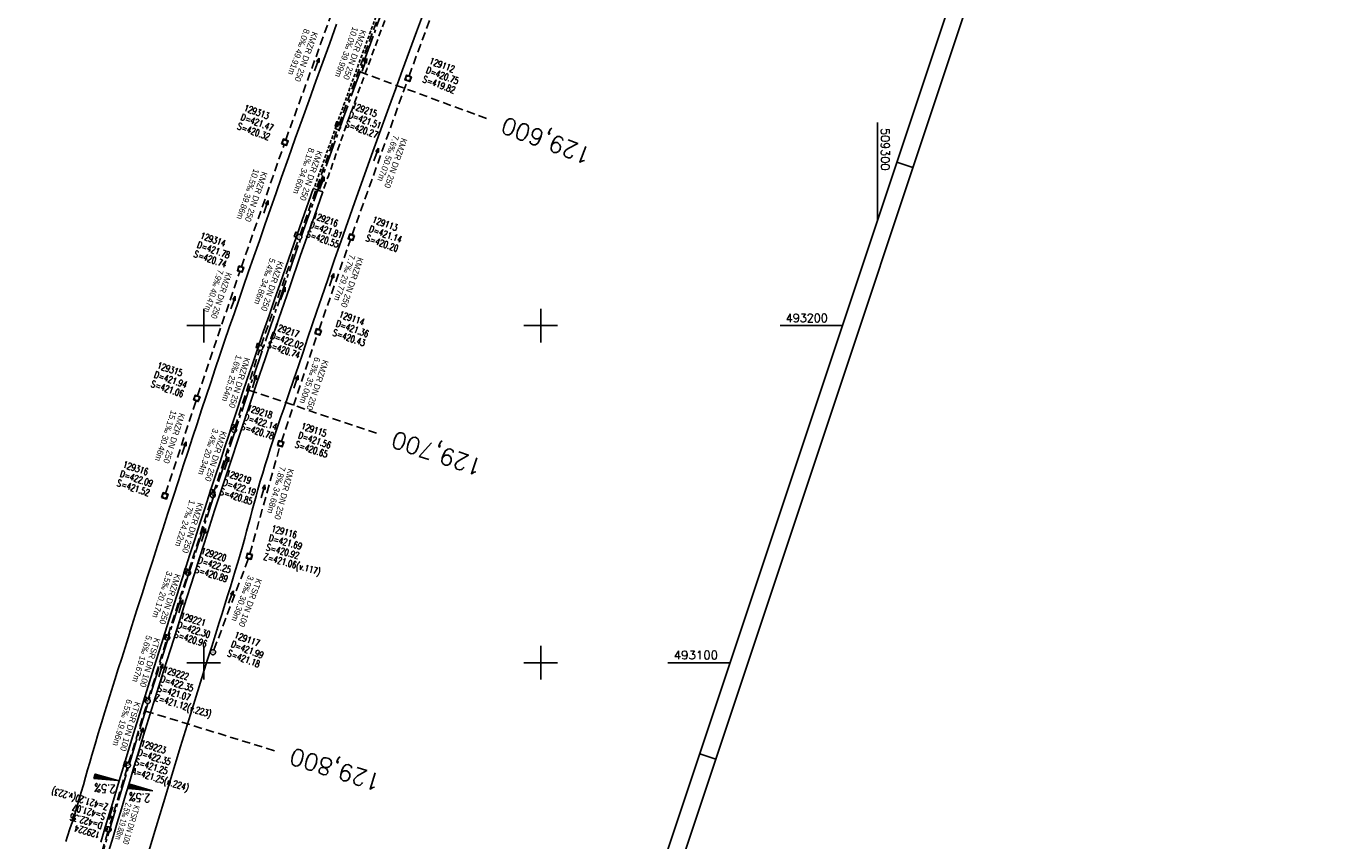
# Model space of a CAD drawing. Extents: x 508795 to 509435, y 492545 to 493716.
# Tile 6 of 9: x 509047 to 509435, y 493047 to 493289. Entities that reach past the tile are written whole.
import ezdxf
from ezdxf.enums import TextEntityAlignment as Align

# ---------------------------------------------------------------- set-up
doc = ezdxf.new("R2010")
doc.units = 0
doc.header["$LTSCALE"] = 10
doc.header["$MEASUREMENT"] = 0
for name, pattern in [('ACHSE', [5.5, 4, -0.5, 0.5, -0.5]), ('LT00', [0]), ('LT11', [0.3, 0.2, -0.1]), ('LT17', [0.15, 0.1, -0.05]), ('STRICHLINIE2', [0.375, 0.25, -0.125])]:
    doc.linetypes.add(name, pattern=pattern)
doc.layers.get('0').update_dxf_attribs({"linetype": 'LT00'})
for name, color, linetype in [('-BESCH', 7, 'STRICHLINIE2'), ('-BKAN001', 140, 'LT00'), ('-BKAN004', 140, 'LT00'), ('-BSCH001', 5, 'LT00'), ('-BSCH004', 5, 'LT00'), ('-Halt-Pfeil', 4, 'LT00'), ('A-TEXT-KILOMETER', 30, 'LT17'), ('AX-020', 250, 'ACHSE'), ('MITTELSUE_L', 250, 'LT11'), ('QUER_OST', 11, 'LT00'), ('QUER_WEST', 11, 'LT00'), ('RAHMEN', 250, 'Continuous'), ('SCHLITZRINNE-KATASTER', 182, 'LT17'), ('V_BFBR_BAB', 1, 'LT00'), ('V_KA_MULD', 182, 'LT00'), ('V_KA_PRUF', 182, 'LT00'), ('V_MSUE', 1, 'LT00'), ('V_PARK_MS', 1, 'LT00'), ('V_RASTER', 250, 'LT00'), ('V_SINKK', 182, 'LT00')]:
    doc.layers.add(name, color=color, linetype=linetype)
doc.styles.add('Haltungsbeschriftung', font='ARIAL.TTF', dxfattribs={"width": 0.75})
doc.styles.add('Kilometrierung', font='romans.shx')
doc.styles.add('ROMANS', font='romans.shx', dxfattribs={"width": 0.8})
doc.styles.add('schachtbeschriftung', font='romans.shx', dxfattribs={"height": 2})
doc.styles.get("Standard").update_dxf_attribs({"font": 'romans.shx', "width": 0.8})

# ---------------------------------------------------------------- blocks, each defined once
blk = doc.blocks.new('SYMB0003')
at = {"color": 0, "linetype": 'ByBlock'}
for p, q in [((-0.015712, 0), (0.010166, 0.012015)), ((0, -0.021257), (-0.015712, 0)), ((0.010166, 0.012015), (0, -0.021257))]:
    blk.add_line(p, q, dxfattribs=at)
for points in [[(-0.031395, 0.499013), (-0.093691, 0.491144), (-0.154509, 0.475528), (-0.21289, 0.452414), (-0.267913, 0.422164), (-0.318712, 0.385257), (-0.364484, 0.342274), (-0.404509, 0.293893), (-0.438154, 0.240877), (-0.464888, 0.184062), (-0.484292, 0.124345), (-0.496058, 0.062667), (-0.5, 0)], [(-0.5, 0), (-0.496058, -0.062667), (-0.484292, -0.124345), (-0.464888, -0.184062), (-0.438154, -0.240877), (-0.404509, -0.293893), (-0.364485, -0.342274), (-0.318712, -0.385257), (-0.267914, -0.422164), (-0.21289, -0.452414), (-0.154509, -0.475529), (-0.093691, -0.491144), (-0.031395, -0.499014), (0.031395, -0.499014)], [(0.5, 0), (0.496057, 0.062667), (0.484292, 0.124345), (0.464888, 0.184062), (0.438153, 0.240877), (0.404509, 0.293893), (0.364484, 0.342274), (0.318712, 0.385257), (0.267913, 0.422164), (0.21289, 0.452414), (0.154509, 0.475528), (0.093691, 0.491144), (0.031395, 0.499013), (-0.031395, 0.499013)], [(0.031395, -0.499014), (0.093691, -0.491144), (0.154509, -0.475529), (0.21289, -0.452414), (0.267914, -0.422164), (0.318712, -0.385257), (0.364485, -0.342274), (0.404509, -0.293893), (0.438154, -0.240877), (0.464889, -0.184062), (0.484292, -0.124345), (0.496058, -0.062667), (0.5, 0)]]:
    blk.add_lwpolyline(points, dxfattribs=at)
blk = doc.blocks.new('SYMB1210')
at = {"color": 0, "linetype": 'ByBlock'}
blk.add_line((0.018815, -0.179014), (0.055623, -0.17119), dxfattribs=at)
for points in [[(-0.2, -0.2), (-0.2, 0.2), (0.2, 0.2), (0.2, -0.2), (-0.2, -0.2)], [(0.018815, 0.179014), (-0.018815, 0.179014), (-0.055623, 0.17119), (-0.09, 0.155885), (-0.120444, 0.133766), (-0.145623, 0.105801), (-0.164438, 0.073213), (-0.176067, 0.037424), (-0.18, 0)], [(-0.18, 0), (-0.176067, -0.037424), (-0.164438, -0.073213), (-0.145623, -0.105801), (-0.120444, -0.133766), (-0.09, -0.155885), (-0.055623, -0.17119), (-0.018815, -0.179014), (0.018815, -0.179014)], [(0.18, 0), (0.176067, 0.037424), (0.164438, 0.073213), (0.145623, 0.105801), (0.120444, 0.133766), (0.09, 0.155885), (0.055623, 0.17119), (0.018815, 0.179014)], [(0.055623, -0.17119), (0.09, -0.155885), (0.120444, -0.133766), (0.145623, -0.105801), (0.164438, -0.073213), (0.176067, -0.037424), (0.18, 0)]]:
    blk.add_lwpolyline(points, dxfattribs=at)
blk = doc.blocks.new('SYMB0011')
at = {"color": 0, "linetype": 'ByBlock'}
for p, q in [((0.5, 0), (-0.5, 0)), ((0, 0.5), (0, -0.5))]:
    blk.add_line(p, q, dxfattribs=at)
blk = doc.blocks.new('SYMB0652')
at = {"color": 0, "linetype": 'ByBlock'}
blk.add_lwpolyline([(-0.15, -0.075), (0.15, -0.075), (0.15, 0.075), (-0.15, 0.075), (-0.15, -0.075)], dxfattribs=at)
blk = doc.blocks.new('SYMB0070')
at = {"color": 0, "linetype": 'ByBlock'}
for p, q in [((-0.5, 0), (0.2, 0)), ((0.5, 0), (0.2, 0.1)), ((0.2, 0.1), (0.2, 0)), ((0.468, 0), (0.21, 0.086)), ((0.21, 0.086), (0.21, -0.086)), ((0.21, -0.086), (0.468, 0)), ((0.22, -0.072), (0.437, 0)), ((0.23, -0.058), (0.405, 0)), ((0.24, -0.045), (0.374, 0)), ((0.342, 0), (0.25, 0.031)), ((0.25, 0.031), (0.25, -0.031)), ((0.25, -0.031), (0.342, 0)), ((0.26, -0.017), (0.31, 0)), ((0.27, -0.003), (0.279, 0))]:
    blk.add_line(p, q, dxfattribs=at)
for points in [[(0.2, 0), (0.2, -0.1), (0.5, 0)], [(0.437, 0), (0.22, 0.072), (0.22, -0.072)], [(0.405, 0), (0.23, 0.058), (0.23, -0.058)], [(0.374, 0), (0.24, 0.045), (0.24, -0.045)], [(0.31, 0), (0.26, 0.017), (0.26, -0.017)], [(0.279, 0), (0.27, 0.003), (0.27, -0.003)]]:
    blk.add_lwpolyline(points, dxfattribs=at)

msp = doc.modelspace()

# ---------------------------------------------------------------- linework, layer by layer
at = {"layer": '-BESCH'}
for p, q in [((509160.93, 493274.07), (509177.58, 493319.19)), ((509124.35, 493255.1), (509140.9, 493300.58)), ((509140.15, 493259.59), (509153.33, 493295.75)), ((509144.05, 493226.92), (509160.42, 493272.66)), ((509128.6, 493226.97), (509139.64, 493258.18)), ((509111.19, 493217.47), (509123.85, 493253.68)), ((509117.01, 493194.09), (509128.1, 493225.56)), ((509134.22, 493198.83), (509143.55, 493225.51)), ((509098.19, 493179.15), (509110.7, 493216.05)), ((509123.06, 493165.66), (509133.73, 493197.41)), ((509109.24, 493169.76), (509116.54, 493192.67)), ((509088.68, 493150.21), (509097.72, 493177.72)), ((509102.92, 493150.43), (509108.78, 493168.34)), ((509113.7, 493132.26), (509122.62, 493164.22)), ((509095.57, 493127.35), (509102.46, 493149)), ((509103.02, 493103.81), (509113.24, 493130.84)), ((509089.41, 493108.14), (509095.11, 493125.92)), ((509083.61, 493089.34), (509088.96, 493106.71)), ((509077.72, 493070.27), (509083.17, 493087.91)), ((509077.29, 493068.83), (509072, 493051.23)), ((509071.57, 493049.8), (509066.17, 493031.69))]:
    msp.add_line(p, q, dxfattribs=at)
at = {"layer": 'A-TEXT-KILOMETER', "ltscale": 2.5}
for p, q in [((509146.39, 493275.24), (509183.95, 493261.44)), ((509113.38, 493180.84), (509151.29, 493168.06)), ((509082.74, 493085.66), (509120.98, 493073.89))]:
    msp.add_line(p, q, dxfattribs=at)
at = {"layer": 'AX-020', "ltscale": 0.2, "flags": 128}
msp.add_lwpolyline([(509300.12, 493640.36), (509292.74, 493624.93), (509285.1, 493608.75), (509277.52, 493592.55), (509270.02, 493576.31), (509262.6, 493560.03), (509255.24, 493543.72), (509247.96, 493527.38), (509240.76, 493511.01), (509233.62, 493494.61), (509226.56, 493478.17), (509219.58, 493461.7), (509212.66, 493445.2), (509205.82, 493428.68), (509199.06, 493412.12), (509192.37, 493395.53), (509185.75, 493378.91), (509179.21, 493362.26), (509172.74, 493345.58), (509166.34, 493328.87), (509160.02, 493312.14), (509153.78, 493295.37), (509147.61, 493278.58), (509141.52, 493261.76), (509135.5, 493244.92), (509129.56, 493228.05), (509123.69, 493211.15), (509117.9, 493194.22), (509112.18, 493177.27), (509106.54, 493160.29), (509100.98, 493143.29), (509095.49, 493126.27), (509090.08, 493109.22), (509084.74, 493092.14), (509079.48, 493075.05), (509074.3, 493057.92), (509069.19, 493040.78), (509064.16, 493023.61), (509059.21, 493006.42), (509054.34, 492989.21), (509049.54, 492971.98), (509044.81, 492954.73), (509040.17, 492937.45), (509035.6, 492920.15), (509031.11, 492902.84), (509026.7, 492885.5), (509022.37, 492868.15), (509018.11, 492850.77), (509013.93, 492833.38), (509009.83, 492815.97), (509005.81, 492798.54), (509001.86, 492781.09), (508998.49, 492765.87)], dxfattribs=at)
at = {"layer": 'MITTELSUE_L', "flags": 128}
msp.add_lwpolyline([(509182.42, 493366.25), (509181.06, 493362.78), (509179.7, 493359.3), (509178.34, 493355.83), (509176.99, 493352.35), (509174.82, 493346.74), (509172.67, 493341.13), (509170.53, 493335.51), (509168.4, 493329.89), (509166.28, 493324.27), (509164.52, 493319.58), (509162.77, 493314.88), (509161.03, 493310.19), (509159.28, 493305.49), (509157.54, 493300.79), (509155.8, 493296.09), (509154.31, 493292.09), (509152.83, 493288.09), (509151.34, 493284.08), (509149.86, 493280.08), (509148.39, 493276.07), (509146.92, 493272.06), (509145.45, 493268.05), (509143.75, 493263.34), (509142.05, 493258.62), (509140.36, 493253.89), (509138.68, 493249.16), (509137.01, 493244.43), (509135.34, 493239.7)], dxfattribs=at)
at = {"layer": 'QUER_OST'}
for p, q in [((509078.1, 493063.96), (509077.71, 493062.63)), ((509078.01, 493062.6), (509078.39, 493063.88)), ((509078.67, 493063.79), (509078.32, 493062.57)), ((509078.62, 493062.55), (509078.96, 493063.71)), ((509079.25, 493063.63), (509078.93, 493062.52)), ((509079.23, 493062.49), (509079.54, 493063.54)), ((509079.83, 493063.46), (509079.54, 493062.47)), ((509079.84, 493062.44), (509080.11, 493063.37)), ((509080.4, 493063.29), (509080.15, 493062.41)), ((509080.45, 493062.39), (509080.69, 493063.2)), ((509080.98, 493063.12), (509080.76, 493062.36)), ((509081.06, 493062.33), (509081.27, 493063.03)), ((509081.55, 493062.95), (509081.36, 493062.31)), ((509081.67, 493062.28), (509081.84, 493062.87)), ((509082.13, 493062.78), (509081.97, 493062.25)), ((509082.28, 493062.23), (509082.42, 493062.7)), ((509082.7, 493062.61), (509082.58, 493062.2)), ((509082.89, 493062.17), (509082.99, 493062.53)), ((509083.28, 493062.44), (509083.19, 493062.15)), ((509083.5, 493062.12), (509083.57, 493062.36)), ((509083.86, 493062.28), (509083.8, 493062.09)), ((509084.11, 493062.07), (509084.14, 493062.19)), ((509084.43, 493062.11), (509084.41, 493062.04)), ((509084.72, 493062.01), (509084.72, 493062.02))]:
    msp.add_line(p, q, dxfattribs=at)
msp.add_lwpolyline([(509077.66, 493062.63), (509078.05, 493063.98), (509084.77, 493062.01), (509077.66, 493062.63)], dxfattribs=at)
at = {"layer": 'QUER_WEST'}
for p, q in [((509067.86, 493066.96), (509067.47, 493065.63)), ((509067.78, 493065.6), (509068.15, 493066.88)), ((509068.44, 493066.79), (509068.08, 493065.57)), ((509068.39, 493065.55), (509068.73, 493066.71)), ((509069.02, 493066.62), (509068.69, 493065.52)), ((509069, 493065.49), (509069.3, 493066.54)), ((509069.59, 493066.45), (509069.3, 493065.47)), ((509069.61, 493065.44), (509069.88, 493066.37)), ((509070.17, 493066.29), (509069.91, 493065.41)), ((509070.22, 493065.39), (509070.45, 493066.2)), ((509070.74, 493066.12), (509070.52, 493065.36)), ((509070.83, 493065.33), (509071.03, 493066.03)), ((509071.32, 493065.95), (509071.13, 493065.3)), ((509071.43, 493065.28), (509071.61, 493065.86)), ((509071.89, 493065.78), (509071.74, 493065.25)), ((509072.04, 493065.22), (509072.18, 493065.69)), ((509072.47, 493065.61), (509072.35, 493065.2)), ((509072.65, 493065.17), (509072.76, 493065.53)), ((509073.05, 493065.44), (509072.96, 493065.14)), ((509073.26, 493065.12), (509073.33, 493065.36)), ((509073.62, 493065.27), (509073.57, 493065.09)), ((509073.87, 493065.06), (509073.91, 493065.19)), ((509074.2, 493065.1), (509074.18, 493065.04)), ((509074.48, 493065.01), (509074.49, 493065.02))]:
    msp.add_line(p, q, dxfattribs=at)
msp.add_lwpolyline([(509067.42, 493065.63), (509067.82, 493066.97), (509074.53, 493065.01), (509067.42, 493065.63)], dxfattribs=at)
at = {"layer": 'RAHMEN'}
for p, q in [((509310.48, 493246.9), (509305.73, 493248.48)), ((509251.97, 493071.39), (509247.23, 493072.97))]:
    msp.add_line(p, q, dxfattribs=at)
for points in [[(509153.62, 493715.55), (508794.71, 492638.79), (509076.47, 492544.87), (509435.38, 493621.63), (509153.62, 493715.55)], [(509150.46, 493690.25), (508857.96, 492812.71), (509130.23, 492721.96), (509422.73, 493599.49), (509150.46, 493690.25)]]:
    msp.add_lwpolyline(points, dxfattribs=at)
at = {"layer": 'SCHLITZRINNE-KATASTER', "flags": 128}
msp.add_lwpolyline([(509179.89, 493367.35), (509178.53, 493363.89), (509177.16, 493360.41), (509175.8, 493356.93), (509174.44, 493353.45), (509172.25, 493347.81), (509170.08, 493342.17), (509167.92, 493336.53), (509165.78, 493330.88), (509163.64, 493325.23), (509161.53, 493319.6), (509159.42, 493313.98), (509157.32, 493308.34), (509155.23, 493302.71), (509153.14, 493297.08), (509151.41, 493292.41), (509149.69, 493287.73), (509147.97, 493283.06), (509146.26, 493278.39), (509144.55, 493273.71), (509142.86, 493269.03), (509141.15, 493264.28), (509139.45, 493259.53), (509137.75, 493254.78), (509136.06, 493250.03), (509134.38, 493245.27), (509132.71, 493240.55)], dxfattribs=at)
at = {"layer": 'V_BFBR_BAB'}
for points in [[(509085.9, 493051.26), (509088.06, 493058.45), (509090.24, 493065.64), (509093.14, 493075.16), (509096.07, 493084.67), (509099.03, 493094.17), (509100.15, 493097.73), (509101.26, 493101.28), (509102.38, 493104.84), (509103.5, 493108.39), (509104.62, 493111.95), (509105.45, 493114.58), (509106.27, 493117.22), (509107.1, 493119.85), (509107.91, 493122.49), (509108.65, 493124.89), (509109.38, 493127.29), (509110.09, 493129.69), (509110.8, 493132.09), (509111.49, 493134.5), (509112.17, 493136.92), (509112.74, 493138.98), (509113.29, 493141.06), (509113.84, 493143.13), (509114.4, 493145.2), (509114.95, 493147.28), (509115.52, 493149.35), (509116.09, 493151.41), (509116.79, 493153.84), (509117.5, 493156.25), (509118.24, 493158.66), (509118.99, 493161.07), (509119.75, 493163.45), (509120.53, 493165.83), (509121.32, 493168.2), (509122.12, 493170.57), (509122.92, 493172.94), (509123.73, 493175.31), (509124.54, 493177.67), (509125.35, 493180.04), (509126.72, 493184.07), (509128.1, 493188.1), (509129.47, 493192.14), (509130.83, 493196.17), (509132.2, 493200.21), (509133.58, 493204.24), (509134.96, 493208.27), (509136.9, 493213.92), (509138.85, 493219.56), (509140.82, 493225.19), (509142.8, 493230.82), (509144.79, 493236.45), (509149.83, 493250.59), (509154.93, 493264.71), (509156.97, 493270.32), (509159.02, 493275.92), (509161.08, 493281.52), (509163.14, 493287.12), (509165.21, 493292.72)], [(509139.44, 493289.45), (509137.39, 493283.82), (509135.34, 493278.19), (509133.3, 493272.55), (509131.25, 493266.86), (509129.2, 493261.17), (509127.17, 493255.47), (509125.14, 493249.77), (509123.12, 493244.06), (509121.46, 493239.35), (509119.8, 493234.63), (509118.15, 493229.91), (509116.51, 493225.18), (509114.87, 493220.46), (509113.23, 493215.74), (509111.81, 493211.66), (509110.4, 493207.59), (509109, 493203.51), (509107.59, 493199.43), (509106.2, 493195.35), (509104.81, 493191.27), (509103.43, 493187.18), (509102.07, 493183.12), (509100.72, 493179.05), (509099.38, 493174.98), (509098.04, 493170.9), (509096.71, 493166.83), (509095.38, 493162.75), (509094.05, 493158.68), (509092.49, 493153.91), (509090.94, 493149.13), (509089.39, 493144.36), (509087.84, 493139.58), (509086.3, 493134.81), (509084.76, 493130.03), (509083.24, 493125.25), (509081.72, 493120.46), (509080.2, 493115.68), (509078.69, 493110.89), (509077.18, 493106.11), (509075.67, 493101.32), (509074.66, 493098.14), (509073.66, 493094.95), (509072.66, 493091.77), (509071.66, 493088.58), (509070.67, 493085.39), (509069.69, 493082.19), (509068.72, 493079), (509067.76, 493075.79), (509066.82, 493072.59), (509066.19, 493070.39), (509065.56, 493068.19), (509064.93, 493065.99), (509064.3, 493063.8), (509063.67, 493061.6), (509063.03, 493059.4), (509062.37, 493057.21), (509061.71, 493055.03), (509061.02, 493052.85), (509060.31, 493050.67), (509059.58, 493048.51), (509059.05, 493046.97)]]:
    msp.add_lwpolyline(points, dxfattribs=at)
at = {"layer": 'V_BFBR_BAB', "color": 0}
for points in [[(509132.51, 493240.6), (509129.21, 493231.23), (509125.93, 493221.87), (509122.67, 493212.49), (509121.02, 493207.77), (509119.39, 493203.04), (509117.76, 493198.31), (509116.14, 493193.58), (509114.53, 493188.84), (509112.93, 493184.1), (509111.56, 493180.02), (509110.21, 493175.95), (509108.86, 493171.87), (509107.52, 493167.78), (509106.18, 493163.7), (509104.84, 493159.62), (509103.51, 493155.53), (509101.96, 493150.79), (509100.42, 493146.05), (509098.87, 493141.31), (509097.33, 493136.56), (509095.8, 493131.82), (509094.27, 493127.07), (509091.99, 493119.92), (509089.72, 493112.76), (509087.46, 493105.6), (509085.22, 493098.43), (509082.25, 493088.88), (509079.31, 493079.32), (509076.39, 493069.75), (509074.64, 493064), (509072.91, 493058.24), (509071.18, 493052.49), (509069.46, 493046.73)], [(509135.34, 493239.7), (509132.05, 493230.31), (509128.77, 493220.92), (509125.52, 493211.51), (509123.06, 493204.39), (509120.62, 493197.26), (509118.2, 493190.13), (509115.78, 493182.99), (509113.87, 493177.33), (509111.97, 493171.66), (509110.08, 493165.98), (509108.21, 493160.31), (509106.34, 493154.62), (509104.79, 493149.87), (509103.25, 493145.12), (509101.72, 493140.37), (509100.19, 493135.61), (509098.67, 493130.85), (509097.15, 493126.09), (509094.12, 493116.56), (509091.1, 493107.02), (509088.1, 493097.48), (509086.61, 493092.74), (509085.13, 493087.99), (509083.65, 493083.24), (509082.18, 493078.49), (509080.72, 493073.73), (509079.27, 493068.98), (509078.03, 493064.85), (509076.79, 493060.73), (509075.56, 493056.6), (509074.33, 493052.47), (509073.11, 493048.34), (509071.89, 493044.21)], [(509083.76, 493044.06), (509085.9, 493051.26)]]:
    msp.add_lwpolyline(points, dxfattribs=at)
at = {"layer": 'V_PARK_MS'}
msp.add_lwpolyline([(509135.34, 493239.7), (509135.01, 493239.8), (509133.8, 493240.18), (509132.93, 493240.49)], dxfattribs=at)
at = {"layer": 'V_RASTER'}
for p, q in [((509300, 493260.28), (509300, 493231.28)), ((509100, 493205), (509100, 493195)), ((509200, 493195), (509200, 493205)), ((509095, 493200), (509105, 493200)), ((509195, 493200), (509205, 493200)), ((509271.07, 493200), (509289.57, 493200)), ((509100, 493105), (509100, 493095)), ((509200, 493095), (509200, 493105)), ((509105, 493100), (509095, 493100)), ((509205, 493100), (509195, 493100)), ((509256.24, 493100), (509237.74, 493100))]:
    msp.add_line(p, q, dxfattribs=at)

# ---------------------------------------------------------------- block references
at = {"layer": '-Halt-Pfeil', "yscale": 4.00000000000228, "zscale": 4}
for p, xscale, rotation in [((509133.57, 493277.5), 4.000000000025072, 70.00893691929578), ((509147.68, 493277.33), 3.999999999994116, 69.9809769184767), ((509151.19, 493250.78), 3.999999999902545, 70.30626691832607), ((509135.07, 493242.24), 4.000000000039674, 70.51612691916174), ((509118.46, 493235.25), 4.000000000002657, 70.72948691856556), ((509137.96, 493213.59), 3.999999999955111, 70.72599691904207), ((509123.5, 493209.49), 3.99999999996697, 70.589606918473), ((509108.74, 493206.83), 3.999999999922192, 71.27855691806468), ((509115.06, 493183.43), 4.000000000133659, 72.32418691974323), ((509127.36, 493183.3), 3.999999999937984, 71.42194691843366), ((509094.15, 493163.65), 3.999999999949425, 71.82408691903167), ((509106.8, 493159.07), 4.000000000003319, 71.88004691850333), ((509117.61, 493150.79), 3.999999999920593, 74.42003691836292), ((509099.97, 493137.87), 4.000000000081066, 72.3521969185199), ((509108.09, 493119.48), 4.000000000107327, 69.27764691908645), ((509093.21, 493116.72), 3.999999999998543, 72.21927691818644), ((509087.24, 493097.73), 4.00000000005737, 72.87680691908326), ((509081.4, 493078.79), 4.000000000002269, 72.84883691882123), ((509072.41, 493055.35), 3.999999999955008, 253.2651169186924)]:
    msp.add_blockref('SYMB0070', p, dxfattribs=dict(at, xscale=xscale, rotation=rotation))
at = {"layer": 'V_KA_MULD', "yscale": 3.799999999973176, "zscale": 3.8}
for p, xscale, rotation in [((509160.67, 493273.36), 3.799999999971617, 160.2027424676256), ((509124.1, 493254.39), 3.799999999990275, 340.4824090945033), ((509143.8, 493226.22), 3.799999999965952, 161.1055415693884), ((509110.94, 493216.76), 3.799999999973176, 251.5653169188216), ((509133.97, 493198.12), 3.799999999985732, 160.6685157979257), ((509097.95, 493178.43), 3.800000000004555, 159.8836242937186), ((509122.82, 493164.95), 3.800000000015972, 341.8023637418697), ((509088.45, 493149.49), 3.800000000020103, 340.6857777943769), ((509113.5, 493131.54), 3.799999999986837, 165.0039433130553)]:
    msp.add_blockref('SYMB1210', p, dxfattribs=dict(at, xscale=xscale, rotation=rotation))
at = {"layer": 'V_KA_PRUF', "xscale": 1.499999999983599, "yscale": 1.500000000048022, "zscale": 1.5, "rotation": 251.5653169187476}
for p in [(509139.89, 493258.89), (509128.35, 493226.26), (509116.77, 493193.38), (509109.01, 493169.05), (509102.68, 493149.72), (509095.34, 493126.63), (509089.18, 493107.42), (509102.75, 493103.11), (509083.39, 493088.63), (509077.5, 493069.55), (509071.78, 493050.51)]:
    msp.add_blockref('SYMB0003', p, dxfattribs=at)
at = {"layer": 'V_MSUE', "xscale": 0.1000000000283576, "yscale": 0.09999999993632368, "zscale": 0.1, "rotation": 251.5653169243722}
for p in [(509133.8, 493240.18), (509135.01, 493239.8)]:
    msp.add_blockref('SYMB0011', p, dxfattribs=at)
at = {"layer": 'V_SINKK', "yscale": 4.50000000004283, "zscale": 4.5}
for p, xscale, rotation in [((509139.57, 493259.76), 4.499999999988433, 70.20759975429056), ((509127.42, 493226.98), 4.500000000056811, 70.64233254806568), ((509116.07, 493194.03), 4.499999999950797, 251.5653169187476), ((509108.58, 493169.97), 4.499999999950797, 251.5653169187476), ((509102.23, 493150.7), 4.499999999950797, 251.5653169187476), ((509094.63, 493127.17), 4.49999999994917, 252.3647684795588), ((509088.46, 493107.76), 4.500000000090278, 72.57919012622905), ((509082.61, 493089.13), 4.500000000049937, 73.25735702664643), ((509076.76, 493069.94), 4.499999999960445, 72.94423686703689), ((509071, 493050.79), 4.499999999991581, 73.24556417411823)]:
    msp.add_blockref('SYMB0652', p, dxfattribs=dict(at, xscale=xscale, rotation=rotation))

# ---------------------------------------------------------------- texts
at = {"layer": '-BKAN001', "style": 'Haltungsbeschriftung'}
for s, rotation, width, p in [('8.0‰ 49.91m', 250.0089, 0.95, (509129.85, 493288.22)), ('10.0‰ 39.99m', 249.981, 0.95, (509144.24, 493288.8)), ('KMZR DN 250', 249.981, 0.95, (509146.64, 493287.92)), ('KMZR DN 250', 250.0089, 0.95, (509132.25, 493287.34)), ('8.1‰ 34.60m', 250.5161, 0.95, (509131.25, 493252.93)), ('7.6‰ 50.07m', 250.3063, 0.95, (509156.34, 493256.67)), ('KMZR DN 250', 250.3063, 0.95, (509158.76, 493255.8)), ('KMZR DN 250', 250.5161, 0.95, (509133.66, 493252.07)), ('10.5‰ 39.86m', 250.7295, 0.95, (509114.87, 493246.67)), ('KMZR DN 250', 250.7295, 0.95, (509117.29, 493245.83)), ('5.4‰ 34.86m', 250.5896, 0.95, (509119.67, 493220.17)), ('KMZR DN 250', 250.5896, 0.95, (509122.09, 493219.32)), ('7.7‰ 29.77m', 250.726, 0.95, (509143.36, 493221.27)), ('KMZR DN 250', 250.726, 0.95, (509145.78, 493220.42)), ('7.9‰ 40.47m', 251.2786, 0.8, (509104.24, 493216.77)), ('KMZR DN 250', 251.2786, 0.8, (509106.66, 493215.95)), ('1.6‰ 25.54m', 252.3242, 0.95, (509109.69, 493191.47)), ('KMZR DN 250', 252.3242, 0.95, (509112.13, 493190.69)), ('6.3‰ 35.00m', 251.4219, 0.95, (509132.97, 493190.81)), ('KMZR DN 250', 251.4219, 0.95, (509135.39, 493189.99)), ('15.1‰ 30.46m', 251.8241, 0.95, (509090.34, 493175.01)), ('KMZR DN 250', 251.8241, 0.95, (509092.78, 493174.21)), ('3.4‰ 20.34m', 251.88, 0.95, (509102.73, 493169.66)), ('KMZR DN 250', 251.88, 0.95, (509105.16, 493168.87)), ('7.8‰ 34.68m', 254.42, 0.95, (509122.64, 493158.37)), ('KMZR DN 250', 254.42, 0.95, (509125.1, 493157.69)), ('1.7‰ 24.22m', 252.3522, 0.95, (509095.81, 493148.43)), ('KMZR DN 250', 252.3522, 0.95, (509098.25, 493147.65)), ('3.5‰ 20.17m', 252.2193, 0.95, (509089.08, 493127.29)), ('KMZR DN 250', 252.2193, 0.95, (509091.52, 493126.51)), ('3.9‰ 30.39m', 249.2776, 0.95, (509113.27, 493126.06)), ('KTSR DN 100', 249.2776, 0.95, (509115.67, 493125.16)), ('5.6‰ 19.67m', 252.8768, 0.95, (509082.99, 493108.25)), ('KTSR DN 100', 252.8768, 0.95, (509085.44, 493107.5)), ('6.5‰ 19.96m', 252.8488, 0.95, (509077.15, 493089.31)), ('KTSR DN 100', 252.8488, 0.95, (509079.6, 493088.56))]:
    msp.add_text(s, height=1.8, rotation=rotation, dxfattribs=dict(at, width=width)).set_placement(p)
at = {"layer": '-BKAN004', "style": 'Haltungsbeschriftung', "width": 0.6}
for s, p in [('2.5‰ 19.88m', (509076.9, 493058.6)), ('KTSR DN 100', (509079.35, 493057.86))]:
    msp.add_text(s, height=1.8, rotation=253.2651, dxfattribs=at).set_placement(p)
at = {"layer": '-BSCH001', "style": 'schachtbeschriftung', "width": 0.75}
for s, rotation, p in [('D=420.75', 339.7431, (509165.77, 493275)), ('129112', 339.7431, (509166.77, 493277.7)), ('S=419.82', 339.7431, (509164.77, 493272.3)), ('129313', 340.0089, (509111.73, 493263.78)), ('129215', 339.981, (509143.77, 493264.4)), ('S=420.32', 340.0089, (509109.77, 493258.36)), ('D=421.47', 340.0089, (509110.75, 493261.07)), ('S=420.27', 339.981, (509141.8, 493258.99)), ('D=421.51', 339.981, (509142.78, 493261.7)), ('129216', 340.5161, (509132.17, 493231.82)), ('D=421.81', 340.5161, (509131.21, 493229.1)), ('D=421.14', 340.3063, (509148.87, 493227.88)), ('129113', 340.3063, (509149.84, 493230.59)), ('129314', 340.7295, (509098.79, 493225.88)), ('S=420.55', 340.5161, (509130.25, 493226.39)), ('S=420.20', 340.3063, (509147.9, 493225.17)), ('S=420.74', 340.7295, (509096.88, 493220.44)), ('D=421.78', 340.7295, (509097.84, 493223.16)), ('129114', 340.726, (509139.97, 493202.52)), ('D=422.02', 340.5896, (509119.62, 493196.22)), ('129217', 340.5896, (509120.58, 493198.94)), ('S=420.43', 340.726, (509138.07, 493197.09)), ('D=421.36', 340.726, (509139.02, 493199.8)), ('S=420.74', 340.5896, (509118.67, 493193.51)), ('D=421.94', 341.2786, (509085.08, 493184.63)), ('129315', 341.2786, (509086, 493187.35)), ('S=421.06', 341.2786, (509084.15, 493181.9)), ('129218', 342.3242, (509112.66, 493174.72)), ('S=420.78', 342.3242, (509110.91, 493169.23)), ('D=422.14', 342.3242, (509111.78, 493171.98)), ('129115', 341.4219, (509128.75, 493169.39)), ('D=421.56', 341.4219, (509127.84, 493166.66)), ('S=420.65', 341.4219, (509126.92, 493163.93)), ('129316', 341.8241, (509075.83, 493157.96)), ('D=422.09', 341.8241, (509074.94, 493155.22)), ('129219', 341.8801, (509106.37, 493155.36)), ('S=421.52', 341.8241, (509074.04, 493152.49)), ('S=420.85', 341.8801, (509104.58, 493149.89)), ('D=422.19', 341.8801, (509105.48, 493152.62)), ('129116', 344.42, (509119.91, 493138.95)), ('D=421.69', 344.42, (509119.14, 493136.17)), ('129220', 342.3522, (509098.98, 493132.31)), ('Z=421.06(v.117)', 344.42, (509117.59, 493130.62)), ('S=420.92', 344.42, (509118.37, 493133.4)), ('S=420.89', 342.3522, (509097.24, 493126.82)), ('D=422.25', 342.3522, (509098.11, 493129.56)), ('129221', 342.2193, (509092.83, 493113.09)), ('S=420.96', 342.2193, (509091.08, 493107.6)), ('D=422.30', 342.2193, (509091.96, 493110.35)), ('129117', 339.2776, (509108.89, 493107.42)), ('D=421.99', 339.2776, (509107.87, 493104.72)), ('S=421.18', 339.2776, (509106.85, 493102.03)), ('129222', 342.8768, (509087.83, 493097.09)), ('S=421.07', 342.8768, (509086.13, 493091.58)), ('D=422.35', 342.8768, (509086.98, 493094.33)), ('Z=421.12(v.223)', 342.8768, (509085.28, 493088.83)), ('D=422.35', 342.8488, (509080.24, 493072.5)), ('129223', 342.8488, (509081.09, 493075.25)), ('S=421.25', 342.8488, (509079.4, 493069.75)), ('A=421.25(n.224)', 342.8488, (509078.55, 493067))]:
    msp.add_text(s, height=2, rotation=rotation, dxfattribs=at).set_placement(p)
at = {"layer": '-BSCH004', "style": 'schachtbeschriftung', "width": 0.75}
for s, p in [('Z=421.20(v.223)', (509071.88, 493058.01)), ('D=422.36', (509070.23, 493052.49)), ('S=421.07', (509071.06, 493055.25)), ('129224', (509069.41, 493049.73))]:
    msp.add_text(s, height=2, rotation=163.4085, dxfattribs=at).set_placement(p)
at = {"layer": 'A-TEXT-KILOMETER', "style": 'Kilometrierung'}
for s, rotation, p in [('129,600', 159.5653, (509188.64, 493259.71)), ('129,700', 161.5653, (509156.03, 493166.46)), ('129,800', 162.8705, (509125.76, 493072.42))]:
    msp.add_text(s, height=5, rotation=rotation, dxfattribs=at).set_placement(p, align=Align.MIDDLE_RIGHT)
at = {"layer": 'QUER_OST', "style": 'ROMANS', "width": 0.8}
msp.add_text('2.5%', height=2.5, rotation=174.987, dxfattribs=at).set_placement((509084.21, 493060.95))
at = {"layer": 'QUER_WEST', "style": 'ROMANS', "width": 0.8}
msp.add_text('2.5%', height=2.5, rotation=174.987, dxfattribs=at).set_placement((509073.93, 493063.64))
at = {"layer": 'V_RASTER'}
for s, rotation, width, p in [(' 509300', 270.0003, 0.979, (509301, 493260.28)), (' 493200', 0.0003, 0.969, (509271.07, 493201)), (' 493100', 0.0003, 1.021, (509237.74, 493101))]:
    msp.add_text(s, height=2.5, rotation=rotation, dxfattribs=dict(at, width=width)).set_placement(p)

doc.saveas('drawing.dxf')
